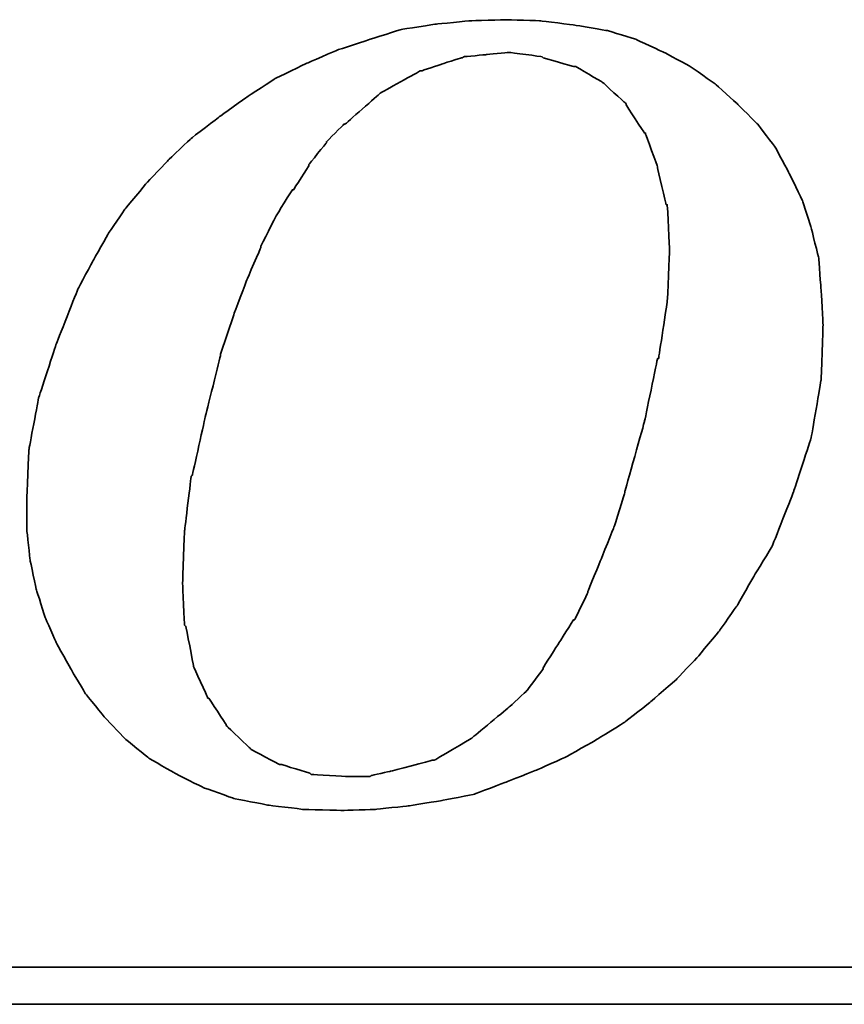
# Model space of a CAD drawing. Header units: millimetres. Extents: x 640 to 894, y 81 to 158.
# Tile 47 of 56: x 841.85 to 844.55, y 104.45 to 107.67. Entities that reach past the tile are written whole.
import ezdxf

# ---------------------------------------------------------------- set-up
doc = ezdxf.new("R2010")
doc.units = ezdxf.units.MM
doc.header["$LTSCALE"] = 0.1
doc.layers.add('DIM', color=4, linetype='CONTINUOUS')
doc.layers.add('layer 1', color=7, linetype='CONTINUOUS')

# ---------------------------------------------------------------- blocks, each defined once
blk = doc.blocks.new('TBI MOTION logo(完整正式版)')
at = {"layer": 'layer 1', "color": 22, "lineweight": 35}
for points, knots in [([(35.79625, -6.98375), (35.79625, -6.98375), (36.23125, -7.43875), (36.23125, -7.43875), (36.23125, -7.43875), (36.23125, -7.43875), (36.75625, -7.87125), (36.75625, -7.87125), (36.75625, -7.87125), (36.75625, -7.87125), (37.33125, -8.20375), (37.33125, -8.20375), (37.33125, -8.20375), (37.33125, -8.20375), (37.95625, -8.51875), (37.95625, -8.51875), (37.95625, -8.51875), (37.95625, -8.51875), (38.62625, -8.75875), (38.62625, -8.75875), (38.62625, -8.75875), (38.62625, -8.75875), (39.37125, -8.90375), (39.37125, -8.90375), (39.37125, -8.90375), (39.37125, -8.90375), (40.14125, -8.99875), (40.14125, -8.99875), (40.14125, -8.99875), (40.14125, -8.99875), (41.02625, -9.02375), (41.02625, -9.02375), (41.02625, -9.02375), (41.02625, -9.02375), (41.74625, -8.99875), (41.74625, -8.99875), (41.74625, -8.99875), (41.74625, -8.99875), (42.46625, -8.92375), (42.46625, -8.92375), (42.46625, -8.92375), (42.46625, -8.92375), (43.21125, -8.80625), (43.21125, -8.80625), (43.21125, -8.80625), (43.21125, -8.80625), (43.93125, -8.66375), (43.93125, -8.66375), (43.93125, -8.66375), (43.93125, -8.66375), (44.62625, -8.39875), (44.62625, -8.39875), (44.62625, -8.39875), (44.62625, -8.39875), (45.29625, -8.13375), (45.29625, -8.13375), (45.29625, -8.13375), (45.29625, -8.13375), (45.94625, -7.84375), (45.94625, -7.84375), (45.94625, -7.84375), (45.94625, -7.84375), (46.61625, -7.46375), (46.61625, -7.46375), (46.61625, -7.46375), (46.61625, -7.46375), (47.24125, -7.07875), (47.24125, -7.07875), (47.24125, -7.07875), (47.24125, -7.07875), (47.81625, -6.62375), (47.81625, -6.62375), (47.81625, -6.62375), (47.81625, -6.62375), (48.36875, -6.14375), (48.36875, -6.14375), (48.36875, -6.14375), (48.36875, -6.14375), (48.84625, -5.64125), (48.84625, -5.64125), (48.84625, -5.64125), (48.84625, -5.64125), (49.32625, -5.06375), (49.32625, -5.06375), (49.32625, -5.06375), (49.32625, -5.06375), (49.71125, -4.51374), (49.71125, -4.51374), (49.71125, -4.51374), (49.71125, -4.51374), (50.09625, -3.83874), (50.09625, -3.83874), (50.09625, -3.83874), (50.09625, -3.83874), (50.48125, -3.21374), (50.48125, -3.21374), (50.48125, -3.21374), (50.48125, -3.21374), (50.96125, -1.99125), (50.96125, -1.99125), (50.96125, -1.99125), (50.96125, -1.99125), (51.34375, -0.81875), (51.34375, -0.81875), (51.34375, -0.81875), (51.34375, -0.81875), (51.56125, 0.45624), (51.56125, 0.45624), (51.56125, 0.45624), (51.56125, 0.45624), (51.60625, 1.67624), (51.60625, 1.67624), (51.60625, 1.67624), (51.60625, 1.67624), (51.56125, 2.44625), (51.56125, 2.44625), (51.56125, 2.44625), (51.56125, 2.44625), (51.51125, 3.14125), (51.51125, 3.14125), (51.51125, 3.14125), (51.51125, 3.14125), (51.34375, 3.81125), (51.34375, 3.81125), (51.34375, 3.81125), (51.34375, 3.81125), (51.15125, 4.41125), (51.15125, 4.41125), (51.15125, 4.41125), (51.15125, 4.41125), (50.86125, 5.01125), (50.86125, 5.01125), (50.86125, 5.01125), (50.86125, 5.01125), (50.55125, 5.58875), (50.55125, 5.58875), (50.55125, 5.58875), (50.55125, 5.58875), (50.16625, 6.09125), (50.16625, 6.09125), (50.16625, 6.09125), (50.16625, 6.09125), (49.71125, 6.54875), (49.71125, 6.54875), (49.71125, 6.54875), (49.71125, 6.54875), (49.23125, 6.98125), (49.23125, 6.98125), (49.23125, 6.98125), (49.23125, 6.98125), (48.67875, 7.36625), (48.67875, 7.36625), (48.67875, 7.36625), (48.67875, 7.36625), (48.10375, 7.67625), (48.10375, 7.67625), (48.10375, 7.67625), (48.10375, 7.67625), (47.48125, 7.96375), (47.48125, 7.96375), (47.48125, 7.96375), (47.48125, 7.96375), (46.85625, 8.15625), (46.85625, 8.15625), (46.85625, 8.15625), (46.85625, 8.15625), (46.13625, 8.27624), (46.13625, 8.27624), (46.13625, 8.27624), (46.13625, 8.27624), (45.39125, 8.37125), (45.39125, 8.37125), (45.39125, 8.37125), (45.39125, 8.37125), (44.62625, 8.39624), (44.62625, 8.39624), (44.62625, 8.39624), (44.62625, 8.39624), (43.83625, 8.37125), (43.83625, 8.37125), (43.83625, 8.37125), (43.83625, 8.37125), (43.09125, 8.30125), (43.09125, 8.30125), (43.09125, 8.30125), (43.09125, 8.30125), (42.32125, 8.18125), (42.32125, 8.18125), (42.32125, 8.18125), (42.32125, 8.18125), (41.62875, 7.96375), (41.62875, 7.96375), (41.62875, 7.96375), (41.62875, 7.96375), (40.90625, 7.72625), (40.90625, 7.72625), (40.90625, 7.72625), (40.90625, 7.72625), (40.23624, 7.43625), (40.23624, 7.43625), (40.23624, 7.43625), (40.23624, 7.43625), (39.54124, 7.10125), (39.54124, 7.10125), (39.54124, 7.10125), (39.54124, 7.10125), (38.91625, 6.69125), (38.91625, 6.69125), (38.91625, 6.69125), (38.91625, 6.69125), (38.31625, 6.26125), (38.31625, 6.26125), (38.31625, 6.26125), (38.31625, 6.26125), (37.69125, 5.78125), (37.69125, 5.78125), (37.69125, 5.78125), (37.69125, 5.78125), (37.18625, 5.30125), (37.18625, 5.30125), (37.18625, 5.30125), (37.18625, 5.30125), (36.70625, 4.79624), (36.70625, 4.79624), (36.70625, 4.79624), (36.70625, 4.79624), (36.23125, 4.22125), (36.23125, 4.22125), (36.23125, 4.22125), (36.23125, 4.22125), (35.87124, 3.69375), (35.87124, 3.69375), (35.87124, 3.69375), (35.87124, 3.69375), (35.53125, 3.09125), (35.53125, 3.09125), (35.53125, 3.09125), (35.53125, 3.09125), (35.19875, 2.47125), (35.19875, 2.47125), (35.19875, 2.47125), (35.19875, 2.47125), (34.71625, 1.24625), (34.71625, 1.24625), (34.71625, 1.24625), (34.71625, 1.24625), (34.33125, 0.06874), (34.33125, 0.06874), (34.33125, 0.06874), (34.33125, 0.06874), (34.11625, -1.07875), (34.11625, -1.07875), (34.11625, -1.07875), (34.11625, -1.07875), (34.07125, -2.15875), (34.07125, -2.15875), (34.07125, -2.15875), (34.07125, -2.15875), (34.07125, -2.85375), (34.07125, -2.85375), (34.07125, -2.85375), (34.07125, -2.85375), (34.14125, -3.50375), (34.14125, -3.50375), (34.14125, -3.50375), (34.14125, -3.50375), (34.28625, -4.17375), (34.28625, -4.17375), (34.28625, -4.17375), (34.28625, -4.17375), (34.47625, -4.77624), (34.47625, -4.77624), (34.47625, -4.77624), (34.47625, -4.77624), (34.71625, -5.32625), (34.71625, -5.32625), (34.71625, -5.32625), (34.71625, -5.32625), (35.05375, -5.92875), (35.05375, -5.92875), (35.05375, -5.92875), (35.05375, -5.92875), (35.36375, -6.45375), (35.36375, -6.45375), (35.36375, -6.45375), (35.36375, -6.45375), (35.79625, -6.98375), (35.79625, -6.98375)], [0, 0, 0, 0, 0.01388889, 0.01388889, 0.01388889, 0.0138889, 0.02777778, 0.02777778, 0.02777778, 0.02777779, 0.04166667, 0.04166667, 0.04166667, 0.04166668, 0.05555556, 0.05555556, 0.05555556, 0.05555557, 0.06944444, 0.06944444, 0.06944444, 0.06944445, 0.08333333, 0.08333333, 0.08333333, 0.08333334, 0.09722222, 0.09722222, 0.09722222, 0.09722223, 0.11111111, 0.11111111, 0.11111111, 0.11111112, 0.125, 0.125, 0.125, 0.12500001, 0.13888889, 0.13888889, 0.13888889, 0.1388889, 0.15277778, 0.15277778, 0.15277778, 0.15277779, 0.16666667, 0.16666667, 0.16666667, 0.16666668, 0.18055556, 0.18055556, 0.18055556, 0.18055557, 0.19444444, 0.19444444, 0.19444444, 0.19444445, 0.20833333, 0.20833333, 0.20833333, 0.20833334, 0.22222222, 0.22222222, 0.22222222, 0.22222223, 0.23611111, 0.23611111, 0.23611111, 0.23611112, 0.25, 0.25, 0.25, 0.25000001, 0.26388889, 0.26388889, 0.26388889, 0.2638889, 0.27777778, 0.27777778, 0.27777778, 0.27777779, 0.29166667, 0.29166667, 0.29166667, 0.29166668, 0.30555556, 0.30555556, 0.30555556, 0.30555557, 0.31944444, 0.31944444, 0.31944444, 0.31944445, 0.33333333, 0.33333333, 0.33333333, 0.33333334, 0.34722222, 0.34722222, 0.34722222, 0.34722223, 0.36111111, 0.36111111, 0.36111111, 0.36111112, 0.375, 0.375, 0.375, 0.37500001, 0.38888889, 0.38888889, 0.38888889, 0.3888889, 0.40277778, 0.40277778, 0.40277778, 0.40277779, 0.41666667, 0.41666667, 0.41666667, 0.41666668, 0.43055556, 0.43055556, 0.43055556, 0.43055557, 0.44444444, 0.44444444, 0.44444444, 0.44444445, 0.45833333, 0.45833333, 0.45833333, 0.45833334, 0.47222222, 0.47222222, 0.47222222, 0.47222223, 0.48611111, 0.48611111, 0.48611111, 0.48611112, 0.5, 0.5, 0.5, 0.50000001, 0.51388889, 0.51388889, 0.51388889, 0.5138889, 0.52777778, 0.52777778, 0.52777778, 0.52777779, 0.54166667, 0.54166667, 0.54166667, 0.54166668, 0.55555556, 0.55555556, 0.55555556, 0.55555557, 0.56944444, 0.56944444, 0.56944444, 0.56944445, 0.58333333, 0.58333333, 0.58333333, 0.58333334, 0.59722222, 0.59722222, 0.59722222, 0.59722223, 0.61111111, 0.61111111, 0.61111111, 0.61111112, 0.625, 0.625, 0.625, 0.62500001, 0.63888889, 0.63888889, 0.63888889, 0.6388889, 0.65277778, 0.65277778, 0.65277778, 0.65277779, 0.66666667, 0.66666667, 0.66666667, 0.66666668, 0.68055556, 0.68055556, 0.68055556, 0.68055557, 0.69444444, 0.69444444, 0.69444444, 0.69444445, 0.70833333, 0.70833333, 0.70833333, 0.70833334, 0.72222222, 0.72222222, 0.72222222, 0.72222223, 0.73611111, 0.73611111, 0.73611111, 0.73611112, 0.75, 0.75, 0.75, 0.75000001, 0.76388889, 0.76388889, 0.76388889, 0.7638889, 0.77777778, 0.77777778, 0.77777778, 0.77777779, 0.79166667, 0.79166667, 0.79166667, 0.79166668, 0.80555556, 0.80555556, 0.80555556, 0.80555557, 0.81944444, 0.81944444, 0.81944444, 0.81944445, 0.83333333, 0.83333333, 0.83333333, 0.83333334, 0.84722222, 0.84722222, 0.84722222, 0.84722223, 0.86111111, 0.86111111, 0.86111111, 0.86111112, 0.875, 0.875, 0.875, 0.87500001, 0.88888889, 0.88888889, 0.88888889, 0.8888889, 0.90277778, 0.90277778, 0.90277778, 0.90277779, 0.91666667, 0.91666667, 0.91666667, 0.91666668, 0.93055556, 0.93055556, 0.93055556, 0.93055557, 0.94444444, 0.94444444, 0.94444444, 0.94444445, 0.95833333, 0.95833333, 0.95833333, 0.95833334, 0.97222222, 0.97222222, 0.97222222, 0.97222223, 0.98611111, 0.98611111, 0.98611111, 0.98611112, 1, 1, 1, 1]), ([(38.33875, 1.03124), (38.33875, 1.03124), (38.62625, 1.89625), (38.62625, 1.89625), (38.62625, 1.89625), (38.62625, 1.89625), (38.91625, 2.66375), (38.91625, 2.66375), (38.91625, 2.66375), (38.91625, 2.66375), (39.22625, 3.38125), (39.22625, 3.38125), (39.22625, 3.38125), (39.22625, 3.38125), (39.22625, 3.40624), (39.22625, 3.40624), (39.22625, 3.40624), (39.22625, 3.40624), (39.56124, 4.07624), (39.56124, 4.07624), (39.56124, 4.07624), (39.56124, 4.07624), (39.92125, 4.65125), (39.92125, 4.65125), (39.92125, 4.65125), (39.92125, 4.65125), (39.94625, 4.65125), (39.94625, 4.65125), (39.94625, 4.65125), (39.94625, 4.65125), (40.28125, 5.17875), (40.28125, 5.17875), (40.28125, 5.17875), (40.28125, 5.17875), (40.28125, 5.20375), (40.28125, 5.20375), (40.28125, 5.20375), (40.28125, 5.20375), (40.66875, 5.68625), (40.66875, 5.68625), (40.66875, 5.68625), (40.66875, 5.68625), (40.66875, 5.70625), (40.66875, 5.70625), (40.66875, 5.70625), (40.66875, 5.70625), (41.05124, 6.09125), (41.05124, 6.09125), (41.05124, 6.09125), (41.05124, 6.09125), (41.07625, 6.09125), (41.07625, 6.09125), (41.07625, 6.09125), (41.07625, 6.09125), (41.84125, 6.76625), (41.84125, 6.76625), (41.84125, 6.76625), (41.84125, 6.76625), (41.86625, 6.78625), (41.86625, 6.78625), (41.86625, 6.78625), (41.86625, 6.78625), (42.73125, 7.26624), (42.73125, 7.26624), (42.73125, 7.26624), (42.73125, 7.26624), (42.75625, 7.26624), (42.75625, 7.26624), (42.75625, 7.26624), (42.75625, 7.26624), (43.18625, 7.41125), (43.18625, 7.41125), (43.18625, 7.41125), (43.18625, 7.41125), (43.64125, 7.55625), (43.64125, 7.55625), (43.64125, 7.55625), (43.64125, 7.55625), (43.66625, 7.55625), (43.66625, 7.55625), (43.66625, 7.55625), (43.66625, 7.55625), (43.69125, 7.58124), (43.69125, 7.58124), (43.69125, 7.58124), (43.69125, 7.58124), (44.19125, 7.62625), (44.19125, 7.62625), (44.19125, 7.62625), (44.19125, 7.62625), (44.67125, 7.67625), (44.67125, 7.67625), (44.67125, 7.67625), (44.67125, 7.67625), (44.69625, 7.67625), (44.69625, 7.67625), (44.69625, 7.67625), (44.69625, 7.67625), (45.41875, 7.58124), (45.41875, 7.58124), (45.41875, 7.58124), (45.41875, 7.58124), (45.44125, 7.55625), (45.44125, 7.55625), (45.44125, 7.55625), (45.44125, 7.55625), (46.11125, 7.36625), (46.11125, 7.36625), (46.11125, 7.36625), (46.11125, 7.36625), (46.13625, 7.36625), (46.13625, 7.36625), (46.13625, 7.36625), (46.13625, 7.36625), (46.15875, 7.36625), (46.15875, 7.36625), (46.15875, 7.36625), (46.15875, 7.36625), (46.73625, 7.02624), (46.73625, 7.02624), (46.73625, 7.02624), (46.73625, 7.02624), (46.76125, 7.00624), (46.76125, 7.00624), (46.76125, 7.00624), (46.76125, 7.00624), (47.24125, 6.57124), (47.24125, 6.57124), (47.24125, 6.57124), (47.24125, 6.57124), (47.26625, 6.54875), (47.26625, 6.54875), (47.26625, 6.54875), (47.26625, 6.54875), (47.26625, 6.52375), (47.26625, 6.52375), (47.26625, 6.52375), (47.26625, 6.52375), (47.67375, 5.89875), (47.67375, 5.89875), (47.67375, 5.89875), (47.67375, 5.89875), (47.69625, 5.89875), (47.69625, 5.89875), (47.69625, 5.89875), (47.69625, 5.89875), (47.69625, 5.87625), (47.69625, 5.87625), (47.69625, 5.87625), (47.69625, 5.87625), (47.96125, 5.15625), (47.96125, 5.15625), (47.96125, 5.15625), (47.96125, 5.15625), (47.96125, 5.13125), (47.96125, 5.13125), (47.96125, 5.13125), (47.96125, 5.13125), (48.15125, 4.31875), (48.15125, 4.31875), (48.15125, 4.31875), (48.15125, 4.31875), (48.17625, 4.31875), (48.17625, 4.31875), (48.17625, 4.31875), (48.17625, 4.31875), (48.17625, 4.29125), (48.17625, 4.29125), (48.17625, 4.29125), (48.17625, 4.29125), (48.22625, 3.33125), (48.22625, 3.33125), (48.22625, 3.33125), (48.22625, 3.33125), (48.22625, 3.30875), (48.22625, 3.30875), (48.22625, 3.30875), (48.22625, 3.30875), (48.17625, 2.20624), (48.17625, 2.20624), (48.17625, 2.20624), (48.17625, 2.20624), (48.17625, 2.18124), (48.17625, 2.18124), (48.17625, 2.18124), (48.17625, 2.18124), (47.98375, 0.93624), (47.98375, 0.93624), (47.98375, 0.93624), (47.98375, 0.93624), (47.96125, 0.93624), (47.96125, 0.93624), (47.96125, 0.93624), (47.96125, 0.93624), (47.67375, -0.45874), (47.67375, -0.45874), (47.67375, -0.45874), (47.67375, -0.45874), (47.24125, -1.99125), (47.24125, -1.99125), (47.24125, -1.99125), (47.24125, -1.99125), (47.24125, -2.01874), (47.24125, -2.01874), (47.24125, -2.01874), (47.24125, -2.01874), (47.00125, -2.78375), (47.00125, -2.78375), (47.00125, -2.78375), (47.00125, -2.78375), (46.71125, -3.50375), (46.71125, -3.50375), (46.71125, -3.50375), (46.71125, -3.50375), (46.42625, -4.19875), (46.42625, -4.19875), (46.42625, -4.19875), (46.42625, -4.19875), (46.42625, -4.22375), (46.42625, -4.22375), (46.42625, -4.22375), (46.42625, -4.22375), (46.13625, -4.82374), (46.13625, -4.82374), (46.13625, -4.82374), (46.13625, -4.82374), (46.11125, -4.82374), (46.11125, -4.82374), (46.11125, -4.82374), (46.11125, -4.82374), (45.77625, -5.35125), (45.77625, -5.35125), (45.77625, -5.35125), (45.77625, -5.35125), (45.44125, -5.87875), (45.44125, -5.87875), (45.44125, -5.87875), (45.44125, -5.87875), (45.44125, -5.90375), (45.44125, -5.90375), (45.44125, -5.90375), (45.44125, -5.90375), (45.10625, -6.35875), (45.10625, -6.35875), (45.10625, -6.35875), (45.10625, -6.35875), (45.08125, -6.38375), (45.08125, -6.38375), (45.08125, -6.38375), (45.08125, -6.38375), (44.69625, -6.74375), (44.69625, -6.74375), (44.69625, -6.74375), (44.69625, -6.74375), (43.88375, -7.41625), (43.88375, -7.41625), (43.88375, -7.41625), (43.88375, -7.41625), (43.85625, -7.43875), (43.85625, -7.43875), (43.85625, -7.43875), (43.85625, -7.43875), (43.04125, -7.91875), (43.04125, -7.91875), (43.04125, -7.91875), (43.04125, -7.91875), (43.01625, -7.91875), (43.01625, -7.91875), (43.01625, -7.91875), (43.01625, -7.91875), (42.99625, -7.91875), (42.99625, -7.91875), (42.99625, -7.91875), (42.99625, -7.91875), (42.08125, -8.15875), (42.08125, -8.15875), (42.08125, -8.15875), (42.08125, -8.15875), (41.65125, -8.25625), (41.65125, -8.25625), (41.65125, -8.25625), (41.65125, -8.25625), (41.62875, -8.27875), (41.62875, -8.27875), (41.62875, -8.27875), (41.62875, -8.27875), (41.60125, -8.27875), (41.60125, -8.27875), (41.60125, -8.27875), (41.60125, -8.27875), (41.12125, -8.27875), (41.12125, -8.27875), (41.12125, -8.27875), (41.12125, -8.27875), (40.35624, -8.23125), (40.35624, -8.23125), (40.35624, -8.23125), (40.35624, -8.23125), (40.33125, -8.23125), (40.33125, -8.23125), (40.33125, -8.23125), (40.33125, -8.23125), (40.30625, -8.20375), (40.30625, -8.20375), (40.30625, -8.20375), (40.30625, -8.20375), (39.68375, -8.01375), (39.68375, -8.01375), (39.68375, -8.01375), (39.68375, -8.01375), (39.66124, -8.01375), (39.66124, -8.01375), (39.66124, -8.01375), (39.66124, -8.01375), (39.63625, -8.01375), (39.63625, -8.01375), (39.63625, -8.01375), (39.63625, -8.01375), (39.01125, -7.67875), (39.01125, -7.67875), (39.01125, -7.67875), (39.01125, -7.67875), (38.98875, -7.65375), (38.98875, -7.65375), (38.98875, -7.65375), (38.98875, -7.65375), (38.48625, -7.17375), (38.48625, -7.17375), (38.48625, -7.17375), (38.48625, -7.17375), (38.45875, -7.14875), (38.45875, -7.14875), (38.45875, -7.14875), (38.45875, -7.14875), (38.45875, -7.12875), (38.45875, -7.12875), (38.45875, -7.12875), (38.45875, -7.12875), (38.07625, -6.54875), (38.07625, -6.54875), (38.07625, -6.54875), (38.07625, -6.54875), (38.05125, -6.54875), (38.05125, -6.54875), (38.05125, -6.54875), (38.05125, -6.54875), (38.05125, -6.52875), (38.05125, -6.52875), (38.05125, -6.52875), (38.05125, -6.52875), (37.74125, -5.85375), (37.74125, -5.85375), (37.74125, -5.85375), (37.74125, -5.85375), (37.74125, -5.82875), (37.74125, -5.82875), (37.74125, -5.82875), (37.74125, -5.82875), (37.57375, -4.96875), (37.57375, -4.96875), (37.57375, -4.96875), (37.57375, -4.96875), (37.54625, -4.94375), (37.54625, -4.94375), (37.54625, -4.94375), (37.54625, -4.94375), (37.50125, -4.03375), (37.50125, -4.03375), (37.50125, -4.03375), (37.50125, -4.03375), (37.50125, -4.00875), (37.50125, -4.00875), (37.50125, -4.00875), (37.50125, -4.00875), (37.54625, -2.85375), (37.54625, -2.85375), (37.54625, -2.85375), (37.54625, -2.85375), (37.69125, -1.65875), (37.69125, -1.65875), (37.69125, -1.65875), (37.69125, -1.65875), (37.71624, -1.63375), (37.71624, -1.63375), (37.71624, -1.63375), (37.71624, -1.63375), (38.00375, -0.33875), (38.00375, -0.33875), (38.00375, -0.33875), (38.00375, -0.33875), (38.33875, 1.00624), (38.33875, 1.00624), (38.33875, 1.00624), (38.33875, 1.00624), (38.33875, 1.03124), (38.33875, 1.03124)], [0, 0, 0, 0, 0.01010101, 0.01010101, 0.01010101, 0.01010102, 0.02020202, 0.02020202, 0.02020202, 0.02020203, 0.03030303, 0.03030303, 0.03030303, 0.03030304, 0.04040404, 0.04040404, 0.04040404, 0.04040405, 0.05050505, 0.05050505, 0.05050505, 0.05050506, 0.06060606, 0.06060606, 0.06060606, 0.06060607, 0.07070707, 0.07070707, 0.07070707, 0.07070708, 0.08080808, 0.08080808, 0.08080808, 0.08080809, 0.09090909, 0.09090909, 0.09090909, 0.0909091, 0.1010101, 0.1010101, 0.1010101, 0.10101011, 0.11111111, 0.11111111, 0.11111111, 0.11111112, 0.12121212, 0.12121212, 0.12121212, 0.12121213, 0.13131313, 0.13131313, 0.13131313, 0.13131314, 0.14141414, 0.14141414, 0.14141414, 0.14141415, 0.15151515, 0.15151515, 0.15151515, 0.15151516, 0.16161616, 0.16161616, 0.16161616, 0.16161617, 0.17171717, 0.17171717, 0.17171717, 0.17171718, 0.18181818, 0.18181818, 0.18181818, 0.18181819, 0.19191919, 0.19191919, 0.19191919, 0.1919192, 0.2020202, 0.2020202, 0.2020202, 0.20202021, 0.21212121, 0.21212121, 0.21212121, 0.21212122, 0.22222222, 0.22222222, 0.22222222, 0.22222223, 0.23232323, 0.23232323, 0.23232323, 0.23232324, 0.24242424, 0.24242424, 0.24242424, 0.24242425, 0.25252525, 0.25252525, 0.25252525, 0.25252526, 0.26262626, 0.26262626, 0.26262626, 0.26262627, 0.27272727, 0.27272727, 0.27272727, 0.27272728, 0.28282828, 0.28282828, 0.28282828, 0.28282829, 0.29292929, 0.29292929, 0.29292929, 0.2929293, 0.3030303, 0.3030303, 0.3030303, 0.30303031, 0.31313131, 0.31313131, 0.31313131, 0.31313132, 0.32323232, 0.32323232, 0.32323232, 0.32323233, 0.33333333, 0.33333333, 0.33333333, 0.33333334, 0.34343434, 0.34343434, 0.34343434, 0.34343435, 0.35353535, 0.35353535, 0.35353535, 0.35353536, 0.36363636, 0.36363636, 0.36363636, 0.36363637, 0.37373737, 0.37373737, 0.37373737, 0.37373738, 0.38383838, 0.38383838, 0.38383838, 0.38383839, 0.39393939, 0.39393939, 0.39393939, 0.3939394, 0.4040404, 0.4040404, 0.4040404, 0.40404041, 0.41414141, 0.41414141, 0.41414141, 0.41414142, 0.42424242, 0.42424242, 0.42424242, 0.42424243, 0.43434343, 0.43434343, 0.43434343, 0.43434344, 0.44444444, 0.44444444, 0.44444444, 0.44444445, 0.45454545, 0.45454545, 0.45454545, 0.45454546, 0.46464646, 0.46464646, 0.46464646, 0.46464647, 0.47474747, 0.47474747, 0.47474747, 0.47474748, 0.48484848, 0.48484848, 0.48484848, 0.48484849, 0.49494949, 0.49494949, 0.49494949, 0.4949495, 0.50505051, 0.50505051, 0.50505051, 0.50505052, 0.51515152, 0.51515152, 0.51515152, 0.51515153, 0.52525253, 0.52525253, 0.52525253, 0.52525254, 0.53535354, 0.53535354, 0.53535354, 0.53535355, 0.54545455, 0.54545455, 0.54545455, 0.54545456, 0.55555556, 0.55555556, 0.55555556, 0.55555557, 0.56565657, 0.56565657, 0.56565657, 0.56565658, 0.57575758, 0.57575758, 0.57575758, 0.57575759, 0.58585859, 0.58585859, 0.58585859, 0.5858586, 0.5959596, 0.5959596, 0.5959596, 0.59595961, 0.60606061, 0.60606061, 0.60606061, 0.60606062, 0.61616162, 0.61616162, 0.61616162, 0.61616163, 0.62626263, 0.62626263, 0.62626263, 0.62626264, 0.63636364, 0.63636364, 0.63636364, 0.63636365, 0.64646465, 0.64646465, 0.64646465, 0.64646466, 0.65656566, 0.65656566, 0.65656566, 0.65656567, 0.66666667, 0.66666667, 0.66666667, 0.66666668, 0.67676768, 0.67676768, 0.67676768, 0.67676769, 0.68686869, 0.68686869, 0.68686869, 0.6868687, 0.6969697, 0.6969697, 0.6969697, 0.69696971, 0.70707071, 0.70707071, 0.70707071, 0.70707072, 0.71717172, 0.71717172, 0.71717172, 0.71717173, 0.72727273, 0.72727273, 0.72727273, 0.72727274, 0.73737374, 0.73737374, 0.73737374, 0.73737375, 0.74747475, 0.74747475, 0.74747475, 0.74747476, 0.75757576, 0.75757576, 0.75757576, 0.75757577, 0.76767677, 0.76767677, 0.76767677, 0.76767678, 0.77777778, 0.77777778, 0.77777778, 0.77777779, 0.78787879, 0.78787879, 0.78787879, 0.7878788, 0.7979798, 0.7979798, 0.7979798, 0.79797981, 0.80808081, 0.80808081, 0.80808081, 0.80808082, 0.81818182, 0.81818182, 0.81818182, 0.81818183, 0.82828283, 0.82828283, 0.82828283, 0.82828284, 0.83838384, 0.83838384, 0.83838384, 0.83838385, 0.84848485, 0.84848485, 0.84848485, 0.84848486, 0.85858586, 0.85858586, 0.85858586, 0.85858587, 0.86868687, 0.86868687, 0.86868687, 0.86868688, 0.87878788, 0.87878788, 0.87878788, 0.87878789, 0.88888889, 0.88888889, 0.88888889, 0.8888889, 0.8989899, 0.8989899, 0.8989899, 0.89898991, 0.90909091, 0.90909091, 0.90909091, 0.90909092, 0.91919192, 0.91919192, 0.91919192, 0.91919193, 0.92929293, 0.92929293, 0.92929293, 0.92929294, 0.93939394, 0.93939394, 0.93939394, 0.93939395, 0.94949495, 0.94949495, 0.94949495, 0.94949496, 0.95959596, 0.95959596, 0.95959596, 0.95959597, 0.96969697, 0.96969697, 0.96969697, 0.96969698, 0.97979798, 0.97979798, 0.97979798, 0.97979799, 0.98989899, 0.98989899, 0.98989899, 0.989899, 1, 1, 1, 1]), ([(75.90875, -9.47875), (75.90875, -9.47875), (75.90875, -12.28625), (75.90875, -12.28625), (75.90875, -12.28625), (75.90875, -12.28625), (75.90875, -12.47875), (75.90875, -12.47875), (75.90875, -12.47875), (75.90875, -12.47875), (75.71625, -12.47875), (75.71625, -12.47875), (75.71625, -12.47875), (75.71625, -12.47875), (-88.32875, -12.47875), (-88.32875, -12.47875), (-88.32875, -12.47875), (-88.32875, -12.47875), (-88.32875, -13.29375), (-88.32875, -13.29375), (-88.32875, -13.29375), (-88.32875, -13.29375), (82.89125, -13.29375), (82.89125, -13.29375), (82.89125, -13.29375), (82.89125, -13.29375), (75.90875, -9.47875), (75.90875, -9.47875)], [0, 0, 0, 0, 0.14285714, 0.14285714, 0.14285714, 0.14285715, 0.28571429, 0.28571429, 0.28571429, 0.2857143, 0.42857143, 0.42857143, 0.42857143, 0.42857144, 0.57142857, 0.57142857, 0.57142857, 0.57142858, 0.71428571, 0.71428571, 0.71428571, 0.71428572, 0.85714286, 0.85714286, 0.85714286, 0.85714287, 1, 1, 1, 1])]:
    blk.add_open_spline(points, degree=3, knots=knots, dxfattribs=at)

msp = doc.modelspace()

# ---------------------------------------------------------------- block references
at = {"layer": 'DIM', "color": 7, "xscale": 0.148203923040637, "yscale": 0.148203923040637, "zscale": 0.148203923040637}
msp.add_blockref('TBI MOTION logo(完整正式版)', (836.8285, 106.4224), dxfattribs=at)

doc.saveas('drawing.dxf')
